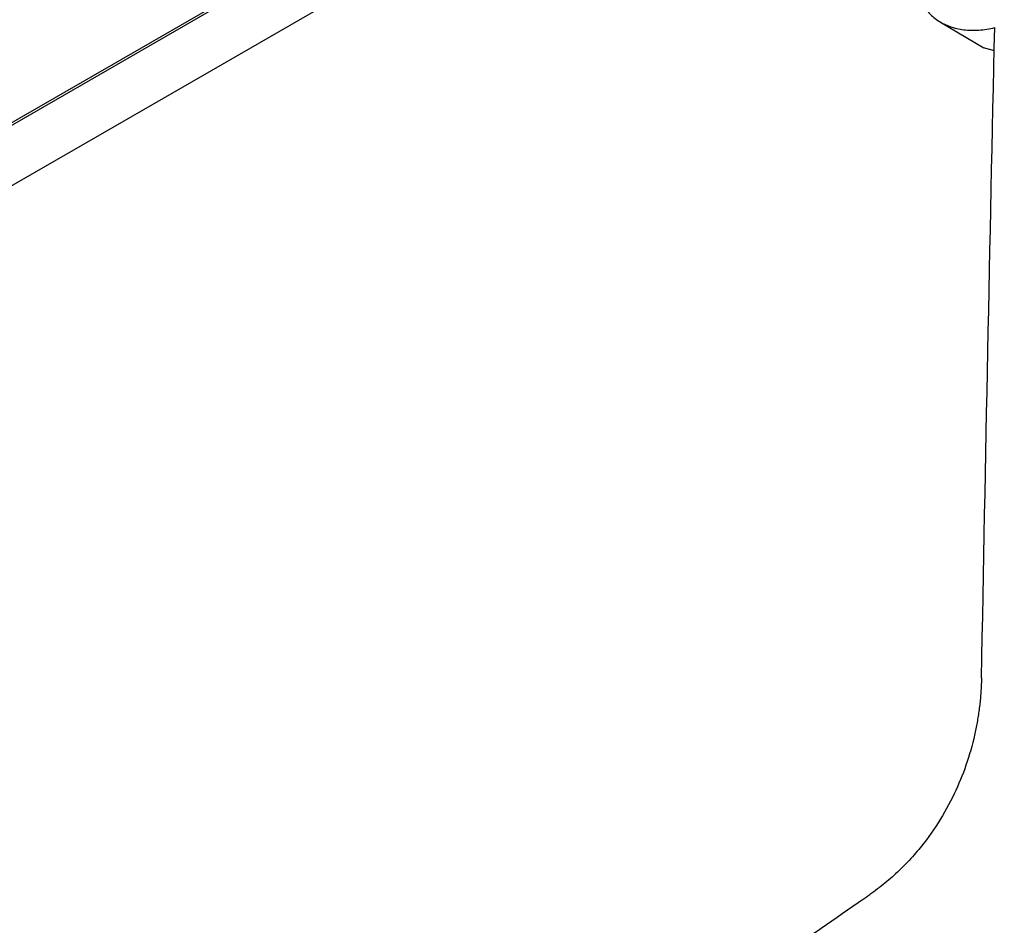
# Model space of a CAD drawing. Header units: millimetres. Extents: x 82 to 1337, y -230 to 1154.
# Tile 64 of 217: x 1082 to 1143, y 16 to 72. Entities that reach past the tile are written whole.
import ezdxf

# ---------------------------------------------------------------- set-up
doc = ezdxf.new("R2010")
doc.units = ezdxf.units.MM

msp = doc.modelspace()

# ---------------------------------------------------------------- linework, layer by layer
at = {"color": 7, "linetype": 'Continuous', "lineweight": 25}
for p, q in [((1008.669, 23.358), (1142.167, 100.425)), ((1010.444, 24.534), (1141.751, 100.336)), ((1007.446, 18.888), (1143.357, 97.348)), ((1139.396, 71.935), (1142.095, 70.338)), ((1142.05, 70.37), (1142.733, 70.178))]:
    msp.add_line(p, q, dxfattribs=at)
for points, knots in [([(1142.988, 81.689), (1142.651, 81.554), (1142.32, 81.394), (1141.673, 81.024), (1141.355, 80.815), (1140.739, 80.347), (1140.447, 80.095), (1139.896, 79.553), (1139.635, 79.263), (1139.155, 78.65), (1138.941, 78.335), (1138.657, 77.848), (1138.568, 77.683), (1138.404, 77.349), (1138.329, 77.179), (1138.126, 76.671), (1138.022, 76.335), (1137.877, 75.666), (1137.836, 75.33), (1137.821, 74.691), (1137.846, 74.384), (1137.933, 73.944), (1137.971, 73.8), (1138.062, 73.525), (1138.115, 73.393), (1138.296, 73.013), (1138.446, 72.782), (1138.806, 72.366), (1139.01, 72.186), (1139.352, 71.958), (1139.471, 71.889), (1139.722, 71.764), (1139.853, 71.709), (1140.258, 71.566), (1140.543, 71.501), (1141.142, 71.428), (1141.46, 71.422), (1142.102, 71.467), (1142.429, 71.518), (1142.762, 71.597)], [0, 0, 0, 0, 0.0625, 0.0625, 0.125, 0.125, 0.1875, 0.1875, 0.25, 0.25, 0.3125, 0.3125, 0.34375, 0.34375, 0.375, 0.375, 0.4375, 0.4375, 0.5, 0.5, 0.5625, 0.5625, 0.59375, 0.59375, 0.625, 0.625, 0.6875, 0.6875, 0.75, 0.75, 0.78125, 0.78125, 0.8125, 0.8125, 0.875, 0.875, 0.9375, 0.9375, 1, 1, 1, 1]), ([(1141.943, 31.229), (1141.94, 31.096), (1141.933, 30.831), (1141.912, 30.432), (1141.882, 30.034), (1141.843, 29.637), (1141.794, 29.241), (1141.737, 28.845), (1141.671, 28.451), (1141.596, 28.058), (1141.407, 27.177), (1141.024, 25.821), (1140.272, 23.982), (1139.297, 22.211), (1138.364, 20.927), (1137.658, 20.107), (1137.251, 19.669), (1136.831, 19.25), (1136.397, 18.849), (1135.949, 18.468), (1135.489, 18.105), (1135.174, 17.88), (1135.015, 17.767)], [0, 0, 0, 0, 0.028645, 0.05702, 0.085139, 0.113018, 0.140672, 0.168118, 0.195372, 0.222452, 0.249374, 0.376927, 0.499408, 0.626288, 0.749104, 0.78533, 0.821246, 0.85696, 0.892582, 0.928222, 0.963992, 1, 1, 1, 1]), ([(1011.725, -53.407), (1011.725, -53.407), (1011.825, -53.369), (1012.502, -53.09), (1015.791, -51.78), (1020.362, -49.84), (1035.309, -43.112), (1050.321, -35.382), (1066.897, -25.902), (1071.707, -23.1), (1085.484, -14.931), (1100.716, -5.344), (1119.627, 7.207), (1127.964, 12.879), (1133.817, 16.944), (1134.857, 17.656), (1135.015, 17.767)], [0.0831025, 0.0831025, 0.0831025, 0.0831025, 0.0831028, 0.085856, 0.101481, 0.1717935, 0.2030435, 0.4686685, 0.4999594, 0.5311685, 0.5624185, 0.7655435, 0.8124185, 0.898356, 0.913981, 0.916816, 0.916816, 0.916816, 0.916816])]:
    msp.add_open_spline(points, degree=3, knots=knots, dxfattribs=at)
msp.add_open_spline([(1141.943, 31.229), (1142.195, 44.781), (1142.469, 58.236), (1142.762, 71.597)], degree=3, dxfattribs=at)

doc.saveas('drawing.dxf')
